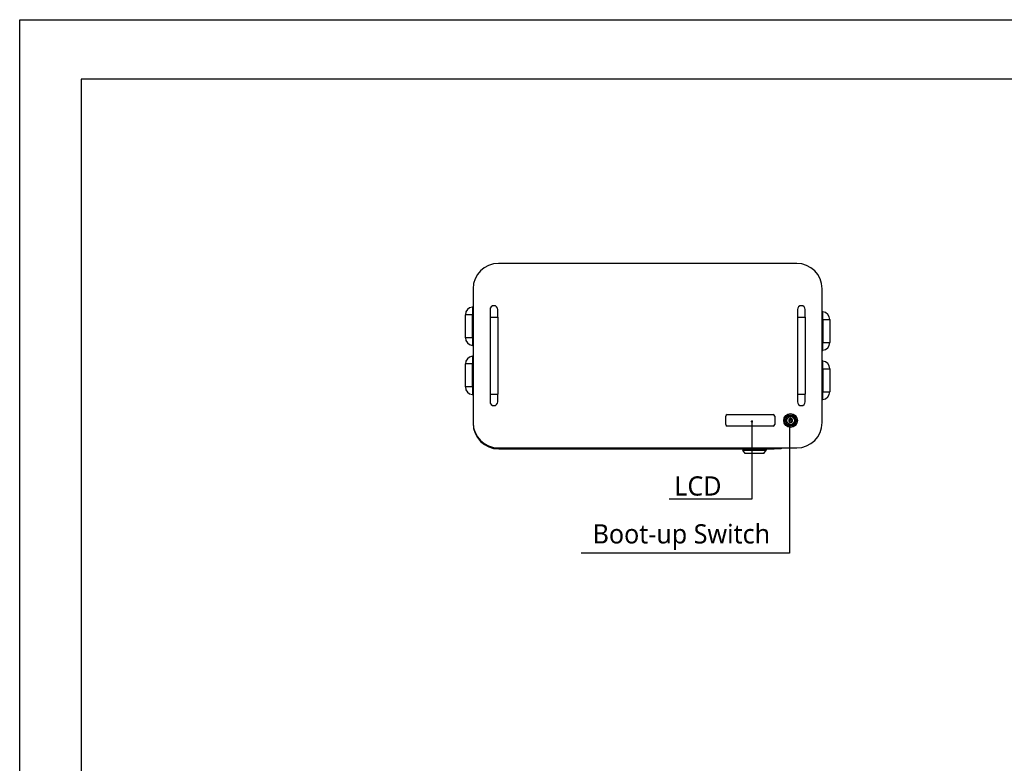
# Model space of a CAD drawing. Header units: millimetres. Extents: x 0 to 3364, y 0 to 2376.
# Tile 14 of 58: x 0 to 1281, y 1409 to 2376. Entities that reach past the tile are written whole.
import ezdxf
from ezdxf.enums import TextEntityAlignment as Align

# ---------------------------------------------------------------- set-up
doc = ezdxf.new("R2010")
doc.units = ezdxf.units.MM
doc.header["$LTSCALE"] = 0.2
doc.layers.add('05_Section Line', color=3, linetype='Continuous')
doc.styles.add('Rainbow-4.0 Style', font='malgunsl.ttf')
doc.styles.add('Rainbow-5.0 Style', font='malgunsl.ttf')
doc.dimstyles.new('Rainbow-4.0 Style', dxfattribs={"dimtxt": 3.5, "dimasz": 2.5, "dimexe": 1, "dimexo": 1, "dimgap": 1, "dimtad": 1, "dimdsep": 46, "dimtxsty": 'Rainbow-4.0 Style', "dimcen": 0, "dimclrd": 251, "dimclre": 251, "dimclrt": 7, "dimazin": 3, "dimtp": 0.1, "dimtm": 0.1, "dimtfac": 0.61, "dimtmove": 0, "dimatfit": 3, "dimfxl": 1, "dimlwd": -1, "dimlwe": -1, "dimarcsym": 1})

# ---------------------------------------------------------------- blocks, each defined once
blk = doc.blocks.new('A$Cea630e91')
for p, q in [((389, 120), (1, 120)), ((-32, 87), (-32, -87)), ((422, -87), (422, 87)), ((-32.9, 53.3), (-42, 53.3)), ((-42, 23.3), (-42, 53.3)), ((-32.9, 63.3), (-32.9, 53.3)), ((-32.9, 23.3), (-32.9, 53.3)), ((-32, 53.3), (-32.9, 53.3)), ((-10, 60), (-10, 50)), ((0, 50), (0, 60)), ((390, 60), (390, 50)), ((400, 50), (400, 60)), ((422.9, 47), (422.9, 57)), ((-10, 50), (0, 50)), ((-10, 50), (-10, -50)), ((0, 50), (0, -50)), ((390, 50), (400, 50)), ((390, 50), (390, -50)), ((400, 50), (400, -50)), ((422, 47), (422.9, 47)), ((422.9, 47), (432, 47)), ((422.9, 47), (422.9, 17)), ((432, 47), (432, 17)), ((-32.9, 23.3), (-42, 23.3)), ((-32.9, 23.3), (-32.9, 13.4)), ((-32, 23.3), (-32.9, 23.3)), ((422, 17), (422.9, 17)), ((422.9, 17), (432, 17)), ((422.9, 7), (422.9, 17)), ((-32.9, -10.7), (-42, -10.7)), ((-42, -40.7), (-42, -10.7)), ((-32.9, -0.7), (-32.9, -10.7)), ((-32.9, -40.7), (-32.9, -10.7)), ((-32, -10.7), (-32.9, -10.7)), ((422.9, -17), (422.9, -7)), ((422, -17), (422.9, -17)), ((422.9, -17), (432, -17)), ((422.9, -17), (422.9, -47)), ((432, -17), (432, -47)), ((-32.9, -40.7), (-42, -40.7)), ((-32.9, -40.7), (-32.9, -50.6)), ((-32, -40.7), (-32.9, -40.7)), ((-10, -50), (0, -50)), ((-10, -50), (-10, -60)), ((0, -60), (0, -50)), ((390, -50), (400, -50)), ((390, -50), (390, -60)), ((400, -60), (400, -50)), ((422, -47), (422.9, -47)), ((422.9, -47), (432, -47)), ((422.9, -57), (422.9, -47)), ((298.6, -76.6), (358.4, -76.6)), ((-32, -87), (-32, -87.8)), ((296.6, -89.6), (296.6, -78.6)), ((360.4, -78.6), (360.4, -89.6)), ((379.9, -82.3), (379.9, -82.4)), ((380.6, -83.6), (380.6, -81.3)), ((381.3, -81.3), (381.3, -83.6)), ((382.1, -82.4), (382.1, -82.3)), ((358.4, -91.6), (298.6, -91.6)), ((1, -120), (389, -120)), ((1.4, -121.2), (359.5, -121.2)), ((319, -121.2), (319, -122.7)), ((319, -122.7), (349, -122.7)), ((321.7, -127.1), (319, -122.7)), ((346.3, -127.1), (321.7, -127.1)), ((346.3, -127.1), (349, -122.7)), ((349, -121.2), (349, -122.7)), ((359.5, -121.2), (359.5, -120)), ((368.5, -121.2), (359.5, -121.2)), ((368.5, -120), (368.5, -121.2))]:
    blk.add_line(p, q)
for radius in [9, 7.5, 6.5, 5]:
    blk.add_circle((381, -84.3), radius)
for centre, radius, start, end in [((1, 87), 33, 90, 180), ((389, 87), 33, 0, 90), ((-33, 64.3), 1, 275.2159, 0), ((-5, 60), 5, 0, 180), ((395, 60), 5, 0, 180), ((-32, 53.3), 10, 95.2159, 180), ((423, 58), 1, 180, 264.7841), ((422, 47), 10, 0, 84.7841), ((-32, 23.3), 10, 180, 264.7841), ((-33, 12.4), 1, 0, 84.7841), ((422, 17), 10, 275.2159, 0), ((-33, 0.3), 1, 275.2159, 0), ((423, 6), 1, 95.2159, 180), ((-32, -10.7), 10, 95.2159, 180), ((423, -6), 1, 180, 264.7841), ((422, -17), 10, 0, 84.7841), ((-32, -40.7), 10, 180, 264.7841), ((-33, -51.6), 1, 0, 84.7841), ((422, -47), 10, 275.2159, 0), ((-5, -60), 5, 180, 0), ((395, -60), 5, 180, 0), ((423, -58), 1, 95.2159, 180), ((298.6, -78.6), 2, 90, 180), ((358.4, -78.6), 2, 0, 90), ((1, -87), 33, 180, 270), ((1.4, -87.8), 33.4, 180, 270), ((298.6, -89.6), 2, 180, 270), ((358.4, -89.6), 2, 270, 0), ((381, -84.3), 2.5, 126.096, 53.904), ((381, -84.3), 2, 126.1506, 53.8494), ((379.7, -82.5), 0.24, 30, 126.096), ((379.7, -82.5), 0.24, 306.1506, 30), ((381, -81.3), 0.35, 0, 180), ((381, -83.6), 0.35, 180, 0), ((382.3, -82.5), 0.24, 53.904, 150), ((382.3, -82.5), 0.24, 150, 233.8494), ((389, -87), 33, 270, 0)]:
    blk.add_arc(centre, radius, start, end)
blk = doc.blocks.new('A$C869fea471123')
blk.add_lwpolyline([(0, 594), (841, 594), (841, 0), (0, 0)], close=True)
at = {"layer": '05_Section Line', "linetype": 'Continuous'}
blk.add_lwpolyline([(820.98, 20.02), (820.98, 574.68), (20.02, 574.68), (20.02, 20.02)], close=True, dxfattribs=at)
at = {"linetype": 'Continuous', "style": 'Rainbow-5.0 Style'}
for tag, p in [('PART_NAME', (743.88, 109.38)), ('DRAWING_NO', (729.87, 91.86)), ('REV', (803.46, 91.86)), ('제도', (768.41, 74.2)), ('DATE_1', (803.46, 74.2)), ('SCALE', (680.81, 69.08)), ('MATERIAL', (722.86, 69.08)), ('검도', (768.41, 60.18)), ('DATE_2', (803.46, 60.18)), ('승인', (768.41, 46.17)), ('DATE_3', (803.46, 46.17)), ('REFERENCE', (722.86, 41.05)), ('PAGE', (768.41, 32.29))]:
    blk.add_attdef(tag, text='', height=5.01, dxfattribs=at).set_placement(p, align=Align.MIDDLE_CENTER)

msp = doc.modelspace()

# ---------------------------------------------------------------- block references
at = {"xscale": 4, "yscale": 4, "zscale": 4}
msp.add_blockref('A$C869fea471123', (0, 0), dxfattribs=at)
msp.add_blockref('A$Cea630e91', (621.764, 1939.072))

# ---------------------------------------------------------------- texts
at = {"char_height": 25, "attachment_point": 7, "style": 'Rainbow-5.0 Style'}
for s, insert in [('LCD', (851.46, 1756.755)), ('Boot-up Switch', (745.292, 1686.452))]:
    msp.add_mtext(s, dxfattribs=dict(at, insert=insert))

# ---------------------------------------------------------------- leaders
for points in [[(1001.417, 1849.467), (1001.417, 1682.119), (730.131, 1682.119)], [(952.49, 1853.474), (952.49, 1752.421), (844.696, 1752.421)]]:
    msp.add_leader(points, dimstyle='Rainbow-4.0 Style', override={"dimscale": 5, "dimclrd": 1, "dimldrblk": 'DotSmall'})

doc.saveas('drawing.dxf')
